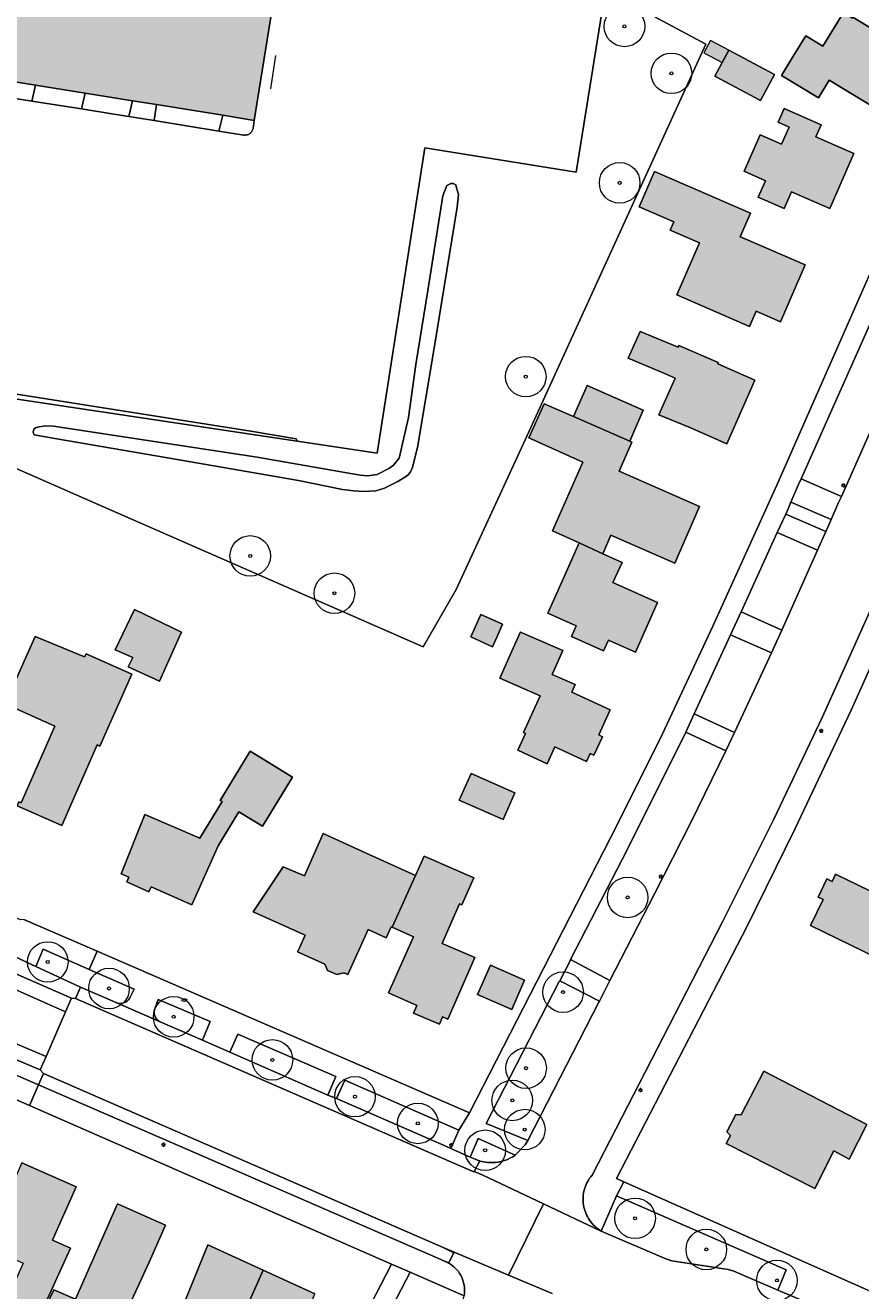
# Model space of a CAD drawing. Header units: metres. Extents: x 187482 to 189800, y 333582 to 335019.
# Tile 83 of 256: x 187989 to 188092, y 334151 to 334307. Entities that reach past the tile are written whole.
import ezdxf
from ezdxf.enums import TextEntityAlignment as Align

# ---------------------------------------------------------------- set-up
doc = ezdxf.new("R2010")
doc.units = ezdxf.units.M
doc.layers.get('0').update_dxf_attribs({"color": 252, "lineweight": 18})
for name, color, linetype, lineweight in [('B-WE-GR-BOOM-S', 252, 'Continuous', 18), ('B-WE-GR-HAAG-G', 252, 'GR-HAAG1-SO', 18), ('B-WE-IE-MEUBILAIR-S', 252, 'Continuous', 18), ('B-WE-IE-TERREINAFSCHEIDING_KUNSTMATIG_HEKWERK-G', 252, 'IE-TERREINAFSCHEIDING_KUNSTMATIG-SO', 18), ('B-WE-IE-TERREINAFSCHEIDING_KUNSTMATIG_MUUR-G', 252, 'IE-TERREINAFSCHEIDING_KUNSTMATIG-SO', 18), ('B-WE-OG-BEBOUWING-GV', 252, 'Continuous', 18), ('B-WE-OG-BEBOUWING_LUIFEL-GV', 252, 'Continuous', 18), ('B-WE-OG-TERREIN_BEGROEID-GV', 252, 'Continuous', 18), ('B-WE-OG-TERREIN_ERF-GV', 252, 'Continuous', 18), ('B-WE-OG-WATER_GREPPEL-GV', 252, 'Continuous', 18), ('B-WE-VH-GESLOTENVERHARDING_ASFALT-GV', 252, 'Continuous', 18), ('B-WE-VH-OPENVERHARDING_STRAATBAKSTEEN-GV', 252, 'Continuous', 18), ('B-WE-VH-OPENVERHARDING_TEGEL-GV', 252, 'Continuous', 18)]:
    doc.layers.add(name, color=color, linetype=linetype, lineweight=lineweight)
doc.layers.add('B-WE-OG-BEBOUWING-V', color=7, linetype='Continuous', lineweight=18, true_color=0xf0f0f0)
doc.styles.add('NLCS-ISO', font='NLCS-ISO.ttf')
doc.linetypes.add('GR-HAAG1-SO', pattern='A,6,[176,NLCS.SHX,S=0.125,R=0,X=0,Y=0],-2', length=8)
doc.linetypes.add('IE-TERREINAFSCHEIDING_KUNSTMATIG-SO', pattern='A,4,[82,NLCS.SHX,S=0.75,R=90,X=0,Y=0],4,-2', length=10)

# ---------------------------------------------------------------- blocks, each defined once
blk = doc.blocks.new('SIE-MEUBILAIR_PAAL_LICHTMAST-SO')
for points in [[(-0.62, 0), (-1, 0)], [(-0.71, 0.71), (-0.44, 0.44)], [(0, 1), (0, 0.62)], [(0.44, 0.44), (0.71, 0.71)], [(1, 0), (0.62, 0)], [(-0.71, -0.71), (-0.44, -0.44)], [(0, -0.62), (0, -1)], [(0.44, -0.44), (0.71, -0.71)]]:
    blk.add_lwpolyline(points)
blk.add_circle((0, 0), 0.5)
blk = doc.blocks.new('SIE-MEUBILAIR_PUT_BRANDKRAAN-SO')
blk.add_ellipse((0, 0), major_axis=(1.25, 0), ratio=0.54)
at = {"style": 'NLCS-ISO'}
blk.add_text('bk', height=0.75, dxfattribs=at).set_placement((0.03, 0), align=Align.MIDDLE_CENTER)
blk = doc.blocks.new('SGR-BOOM_GBKN-SO')
at = {"color": 0, "linetype": 'ByBlock', "lineweight": 18}
for radius in [2, 0.15]:
    blk.add_circle((0, 0), radius, dxfattribs=at)

msp = doc.modelspace()

# ---------------------------------------------------------------- hatches: boundary and pattern name
at = {"layer": 'B-WE-OG-BEBOUWING-V'}
h = msp.add_hatch(color=256, dxfattribs=at)
h.dxf.hatch_style = 1
h.paths.add_polyline_path([(188033.108, 334320.742), (188033.794, 334325.007), (188033.376, 334325.074), (188030.565, 334325.526), (188032.496, 334337.489), (188020.556, 334339.403), (188020.77, 334340.736), (188016.565, 334341.411), (188016.351, 334340.078), (188004.832, 334341.963), (188005.049, 334343.295), (188000.845, 334343.981), (188000.628, 334342.649), (187988.994, 334344.524), (187989.208, 334345.857), (187985.019, 334346.529), (187984.805, 334345.196), (187976.803, 334346.461), (187975.502, 334338.831), (187973.555, 334339.204), (187971.69, 334338.096), (187971.652, 334338.071), (187971.615, 334338.047), (187969.924, 334336.836), (187968.849, 334335.952), (187967.822, 334335.011), (187967.811, 334335), (187967.8, 334334.99), (187967.667, 334334.859), (187967.534, 334334.728), (187967.272, 334334.463), (187967.137, 334334.323), (187967.003, 334334.182), (187966.738, 334333.898), (187965.015, 334331.81), (187963.883, 334330.153), (187962.882, 334328.413), (187962.018, 334326.601), (187961.297, 334324.728), (187960.705, 334322.693), (187960.279, 334320.617), (187960.021, 334318.513), (187959.933, 334316.396), (187960.015, 334314.278), (187960.267, 334312.174), (187960.687, 334310.097), (187961.273, 334308.06), (187964.215, 334300.097), (187964.676, 334298.773), (187964.902, 334298.834), (187965.145, 334298.9), (187964.798, 334300.062), (187969.904, 334302.02), (187969.979, 334302.47), (187977.151, 334301.313), (187990.579, 334299.146), (187996.728, 334298.153), (188002.553, 334297.213), (188005.507, 334296.736), (188013.68, 334295.417), (188017.559, 334294.791), (188021.383, 334318.538), (188029.227, 334317.272), (188029.879, 334321.261)], flags=17)
h.paths.add_polyline_path([(188029.227, 334317.272), (188028.824, 334314.805), (188032.052, 334314.278), (188033.108, 334320.742), (188029.879, 334321.261)], flags=16)
h = msp.add_hatch(color=256, dxfattribs=at)
h.dxf.hatch_style = 1
h.paths.add_polyline_path([(188085.53, 334305.226), (188083.873, 334302.481), (188082.561, 334300.308), (188087.126, 334297.552), (188088.438, 334299.724), (188094.042, 334296.34), (188094.559, 334297.196), (188095.218, 334296.798), (188096.588, 334299.066), (188095.929, 334299.464), (188097.639, 334302.297), (188094.3, 334304.313), (188094.92, 334305.34), (188091.341, 334307.5), (188091.285, 334307.406), (188090.172, 334308.078), (188087.64, 334303.952)], flags=17)
h = msp.add_hatch(color=256, dxfattribs=at)
h.dxf.hatch_style = 1
h.paths.add_polyline_path([(188076.065, 334303.449), (188073.814, 334304.65), (188072.994, 334303.119), (188075.243, 334301.914)], flags=17)
h = msp.add_hatch(color=256, dxfattribs=at)
h.dxf.hatch_style = 1
h.paths.add_polyline_path([(188081.7, 334300.447), (188076.065, 334303.449), (188074.337, 334300.224), (188079.973, 334297.222)], flags=17)
h = msp.add_hatch(color=256, dxfattribs=at)
h.dxf.hatch_style = 1
h.paths.add_polyline_path([(188082.893, 334296.234), (188082.151, 334294.548), (188083.483, 334293.966), (188082.545, 334291.842), (188079.919, 334293.002), (188077.933, 334288.507), (188080.56, 334287.347), (188079.67, 334285.333), (188082.865, 334283.919), (188083.784, 334285.98), (188088.502, 334283.933), (188091.447, 334290.722), (188086.774, 334292.749), (188087.436, 334294.252)], flags=17)
h = msp.add_hatch(color=256, dxfattribs=at)
h.dxf.hatch_style = 1
h.paths.add_polyline_path([(188072.456, 334279.705), (188069.664, 334273.27), (188078.615, 334269.387), (188079.43, 334271.265), (188082.439, 334269.959), (188085.477, 334276.961), (188078.153, 334280.138), (188077.469, 334280.435), (188078.737, 334283.358), (188066.906, 334288.491), (188065.014, 334284.132), (188069.28, 334282.281), (188068.842, 334281.272)], flags=17)
h = msp.add_hatch(color=256, dxfattribs=at)
h.dxf.hatch_style = 1
h.paths.add_polyline_path([(188068.344, 334263.515), (188069.439, 334263.025), (188067.418, 334258.505), (188071.237, 334256.917), (188075.815, 334254.907), (188079.264, 334262.763), (188074.686, 334264.773), (188074.747, 334264.927), (188069.905, 334267.031), (188069.82, 334266.816), (188065.134, 334268.775), (188063.666, 334265.481)], flags=17)
h = msp.add_hatch(color=256, dxfattribs=at)
h.dxf.hatch_style = 1
h.paths.add_polyline_path([(188063.847, 334255.246), (188065.485, 334259.06), (188058.588, 334262.12), (188056.917, 334258.279)], flags=17)
h = msp.add_hatch(color=256, dxfattribs=at)
h.dxf.hatch_style = 1
h.paths.add_polyline_path([(188057.599, 334242.702), (188060.534, 334241.375), (188061.523, 334243.667), (188069.385, 334240.226), (188072.44, 334247.204), (188064.585, 334250.643), (188062.517, 334251.548), (188064.102, 334255.135), (188063.847, 334255.246), (188056.917, 334258.279), (188053.294, 334259.865), (188051.385, 334255.636), (188058.056, 334252.665), (188054.315, 334244.186)], flags=17)
h = msp.add_hatch(color=256, dxfattribs=at)
h.dxf.hatch_style = 1
h.paths.add_polyline_path([(188057.599, 334242.702), (188055.828, 334238.737), (188053.747, 334234.027), (188057.227, 334232.49), (188056.646, 334231.183), (188060.621, 334229.416), (188061.206, 334230.731), (188064.555, 334229.242), (188067.282, 334235.376), (188061.776, 334237.824), (188062.899, 334240.307), (188060.534, 334241.375)], flags=17)
h = msp.add_hatch(color=256, dxfattribs=at)
h.dxf.hatch_style = 1
h.paths.add_polyline_path([(188008.318, 334231.106), (188008.605, 334231.714), (188002.808, 334234.479), (188000.428, 334229.541), (188002.584, 334228.575), (188002.006, 334227.411), (188005.884, 334225.673), (188006.584, 334227.237)], flags=17)
h = msp.add_hatch(color=256, dxfattribs=at)
h.dxf.hatch_style = 1
h.paths.add_polyline_path([(188048.172, 334232.679), (188045.504, 334233.887), (188044.25, 334231.116), (188046.918, 334229.908), (188047.488, 334231.17)], flags=17)
h = msp.add_hatch(color=256, dxfattribs=at)
h.dxf.hatch_style = 1
h.paths.add_polyline_path([(188049.684, 334230.176), (188049.113, 334228.914), (188047.807, 334226.031), (188052.778, 334223.861), (188050.728, 334219.343), (188050.985, 334219.224), (188050.035, 334217.163), (188053.659, 334215.492), (188054.609, 334217.554), (188058.505, 334215.758), (188058.965, 334216.757), (188059.419, 334216.548), (188060.464, 334218.819), (188060.01, 334219.028), (188061.438, 334222.121), (188056.686, 334224.311), (188057.107, 334225.267), (188054.298, 334226.498), (188055.604, 334229.447), (188050.382, 334231.718), (188050.359, 334231.728)], flags=17)
h = msp.add_hatch(color=256, dxfattribs=at)
h.dxf.hatch_style = 1
h.paths.add_polyline_path([(187986.829, 334222.849), (187992.984, 334220.106), (187991.505, 334216.732), (187988.838, 334210.65), (187988.536, 334210.783), (187988.315, 334210.279), (187993.834, 334207.858), (187998.195, 334217.798), (187998.525, 334217.653), (188002.479, 334226.542), (187996.816, 334229.05), (187996.647, 334228.669), (187990.549, 334231.178)], flags=17)
h = msp.add_hatch(color=256, dxfattribs=at)
h.dxf.hatch_style = 1
h.paths.add_polyline_path([(188018.567, 334207.782), (188018.765, 334208.108), (188022.265, 334213.843), (188017.043, 334217.029), (188013.345, 334210.968), (188013.6, 334210.813), (188010.859, 334206.321), (188004.049, 334209.213), (188001.152, 334201.894), (188002.092, 334201.522), (188001.829, 334200.928), (188004.572, 334199.714), (188004.835, 334200.309), (188009.869, 334198.083), (188013.092, 334205.373), (188015.649, 334209.563)], flags=17)
h = msp.add_hatch(color=256, dxfattribs=at)
h.dxf.hatch_style = 1
h.paths.add_polyline_path([(188047.868, 334208.764), (188048.234, 334208.602), (188049.694, 334211.89), (188049.691, 334211.891), (188044.277, 334214.296), (188042.817, 334211.008)], flags=17)
h = msp.add_hatch(color=256, dxfattribs=at)
h.dxf.hatch_style = 1
h.paths.add_polyline_path([(188017.405, 334197.24), (188023.82, 334194.371), (188023.114, 334192.792), (188022.889, 334192.29), (188026.234, 334190.794), (188026.585, 334190.008), (188027.722, 334189.508), (188028.623, 334189.714), (188029.087, 334189.524), (188031.607, 334195.046), (188033.83, 334194.032), (188034.448, 334195.387), (188034.543, 334195.344), (188037.434, 334201.726), (188031.354, 334204.479), (188026.065, 334206.875), (188023.729, 334201.651), (188021.13, 334202.758)], flags=17)
h = msp.add_hatch(color=256, dxfattribs=at)
h.dxf.hatch_style = 1
h.paths.add_polyline_path([(188034.543, 334195.344), (188037.192, 334194.135), (188034.117, 334187.262), (188037.605, 334185.702), (188037.189, 334184.733), (188040.383, 334183.362), (188040.778, 334184.283), (188041.417, 334183.997), (188044.726, 334191.587), (188040.72, 334193.333), (188041.916, 334196.076), (188042.854, 334198.229), (188043.157, 334198.097), (188044.603, 334201.415), (188038.498, 334204.076), (188037.434, 334201.726)], flags=17)
h = msp.add_hatch(color=256, dxfattribs=at)
h.dxf.hatch_style = 1
h.paths.add_polyline_path([(188088.784, 334200.979), (188088.155, 334201.286), (188087.058, 334199.039), (188087.687, 334198.732), (188086.137, 334195.541), (188094.378, 334191.529), (188095.01, 334192.778), (188097.227, 334191.655), (188098.702, 334194.56), (188096.483, 334195.681), (188097.568, 334197.815), (188089.222, 334201.878)], flags=17)
h = msp.add_hatch(color=256, dxfattribs=at)
h.dxf.hatch_style = 1
h.paths.add_polyline_path([(188045.086, 334187.057), (188049.299, 334185.195), (188050.887, 334188.787), (188046.675, 334190.65)], flags=17)
h = msp.add_hatch(color=256, dxfattribs=at)
h.dxf.hatch_style = 1
h.paths.add_polyline_path([(188088.992, 334167.752), (188090.909, 334166.758), (188093.067, 334171.018), (188080.358, 334177.577), (188077.583, 334172.2), (188076.93, 334172.24), (188075.822, 334170.114), (188076.252, 334169.655), (188075.746, 334168.653), (188086.655, 334163.133)], flags=17)
h = msp.add_hatch(color=256, dxfattribs=at)
h.dxf.hatch_style = 1
h.paths.add_polyline_path([(187988.895, 334166.297), (187984.726, 334156.88), (187984.336, 334155.998), (187989.062, 334153.927), (187987.77, 334150.979), (187988.506, 334147.852), (187990.847, 334146.795), (187994.895, 334155.764), (187992.687, 334156.761), (187993.11, 334157.716), (187995.597, 334163.325)], flags=17)
h = msp.add_hatch(color=256, dxfattribs=at)
h.dxf.hatch_style = 1
h.paths.add_polyline_path([(188004.262, 334147.21), (188001.964, 334148.322), (188004.588, 334154.048), (188006.615, 334158.619), (188000.715, 334161.236), (187995.504, 334149.484), (187992.847, 334150.656), (187989.614, 334143.855), (187992.986, 334142.343), (187995.426, 334147.841), (188000, 334145.821), (188003.011, 334144.492)], flags=17)
h = msp.add_hatch(color=256, dxfattribs=at)
h.dxf.hatch_style = 1
h.paths.add_polyline_path([(188015.193, 334146.089), (188015.475, 334145.961), (188018.635, 334153.069), (188011.813, 334156.192), (188007.84, 334146.343), (188005.075, 334147.458), (188004.486, 334147.696), (188004.262, 334147.21), (188003.011, 334144.492), (187999.555, 334136.597), (188000.195, 334136.317), (188003.164, 334135.016), (188007.069, 334143.929), (188007.763, 334143.624), (188009.756, 334142.751), (188011.262, 334146.2), (188014.607, 334144.739)], flags=17)
h = msp.add_hatch(color=256, dxfattribs=at)
h.dxf.hatch_style = 1
h.paths.add_polyline_path([(188018.635, 334153.069), (188015.475, 334145.961), (188015.193, 334146.089), (188014.607, 334144.739), (188012.757, 334140.48), (188017.022, 334138.628), (188019.495, 334137.554), (188022.254, 334143.909), (188022.465, 334143.824), (188025.011, 334150.151)], flags=17)

# ---------------------------------------------------------------- linework, layer by layer
at = {"layer": 'B-WE-GR-HAAG-G', "ltscale": 0.2, "flags": 128}
msp.add_lwpolyline([(188067.879, 334219.153), (188062.291, 334207.965)], dxfattribs=at)
at = {"layer": 'B-WE-IE-TERREINAFSCHEIDING_KUNSTMATIG_HEKWERK-G', "ltscale": 0.2, "flags": 128}
msp.add_lwpolyline([(188045.579, 334345.532), (188075.681, 334331.635), (188064.901, 334308.615), (188073.214, 334304.2), (188050.983, 334255.481), (188042.446, 334236.947), (188038.39, 334229.885), (188000, 334246.708), (187971.587, 334259.159), (187964.237, 334259.464), (187950.856, 334260.019), (187949.254, 334260.15), (187943.672, 334260.288), (187942.899, 334260.307), (187940.698, 334260.361)], dxfattribs=at)
at = {"layer": 'B-WE-IE-TERREINAFSCHEIDING_KUNSTMATIG_MUUR-G', "ltscale": 0.2, "flags": 128}
msp.add_lwpolyline([(188019.585, 334298.686), (188020.224, 334302.801)], dxfattribs=at)
at = {"layer": 'B-WE-OG-BEBOUWING-GV', "flags": 128}
msp.add_lwpolyline([(187961.273, 334308.06), (187964.215, 334300.097), (187964.676, 334298.773), (187964.902, 334298.834), (187965.145, 334298.9), (187964.798, 334300.062), (187969.904, 334302.02), (187969.979, 334302.47), (187977.151, 334301.313), (187990.579, 334299.146), (187996.728, 334298.153), (188002.553, 334297.213), (188005.507, 334296.736), (188013.68, 334295.417), (188017.559, 334294.791), (188021.383, 334318.538)], dxfattribs=at)
for points in [[(188085.53, 334305.226), (188083.873, 334302.481), (188082.561, 334300.308), (188087.126, 334297.552), (188088.438, 334299.724), (188094.042, 334296.34), (188094.559, 334297.196), (188095.218, 334296.798), (188096.588, 334299.066), (188095.929, 334299.464), (188097.639, 334302.297), (188094.3, 334304.313), (188094.92, 334305.34), (188091.341, 334307.5), (188091.285, 334307.406), (188090.172, 334308.078), (188087.64, 334303.952)], [(188081.7, 334300.447), (188076.065, 334303.449), (188074.337, 334300.224), (188079.973, 334297.222)], [(188082.893, 334296.234), (188082.151, 334294.548), (188083.483, 334293.966), (188082.545, 334291.842), (188079.919, 334293.002), (188077.933, 334288.507), (188080.56, 334287.347), (188079.67, 334285.333), (188082.865, 334283.919), (188083.784, 334285.98), (188088.502, 334283.933), (188091.447, 334290.722), (188086.774, 334292.749), (188087.436, 334294.252)], [(188072.456, 334279.705), (188069.664, 334273.27), (188078.615, 334269.387), (188079.43, 334271.265), (188082.439, 334269.959), (188085.477, 334276.961), (188078.153, 334280.138), (188077.469, 334280.435), (188078.737, 334283.358), (188066.906, 334288.491), (188065.014, 334284.132), (188069.28, 334282.281), (188068.842, 334281.272)], [(188068.344, 334263.515), (188069.439, 334263.025), (188067.418, 334258.505), (188071.237, 334256.917), (188075.815, 334254.907), (188079.264, 334262.763), (188074.686, 334264.773), (188074.747, 334264.927), (188069.905, 334267.031), (188069.82, 334266.816), (188065.134, 334268.775), (188063.666, 334265.481)], [(188063.847, 334255.246), (188065.485, 334259.06), (188058.588, 334262.12), (188056.917, 334258.279)], [(188057.599, 334242.702), (188060.534, 334241.375), (188061.523, 334243.667), (188069.385, 334240.226), (188072.44, 334247.204), (188064.585, 334250.643), (188062.517, 334251.548), (188064.102, 334255.135), (188063.847, 334255.246), (188056.917, 334258.279), (188053.294, 334259.865), (188051.385, 334255.636), (188058.056, 334252.665), (188054.315, 334244.186)], [(188057.599, 334242.702), (188055.828, 334238.737), (188053.747, 334234.027), (188057.227, 334232.49), (188056.646, 334231.183), (188060.621, 334229.416), (188061.206, 334230.731), (188064.555, 334229.242), (188067.282, 334235.376), (188061.776, 334237.824), (188062.899, 334240.307), (188060.534, 334241.375)], [(188008.318, 334231.106), (188008.605, 334231.714), (188002.808, 334234.479), (188000.428, 334229.541), (188002.584, 334228.575), (188002.006, 334227.411), (188005.884, 334225.673), (188006.584, 334227.237)], [(188048.172, 334232.679), (188045.504, 334233.887), (188044.25, 334231.116), (188046.918, 334229.908), (188047.488, 334231.17)], [(188049.684, 334230.176), (188049.113, 334228.914), (188047.807, 334226.031), (188052.778, 334223.861), (188050.728, 334219.343), (188050.985, 334219.224), (188050.035, 334217.163), (188053.659, 334215.492), (188054.609, 334217.554), (188058.505, 334215.758), (188058.965, 334216.757), (188059.419, 334216.548), (188060.464, 334218.819), (188060.01, 334219.028), (188061.438, 334222.121), (188056.686, 334224.311), (188057.107, 334225.267), (188054.298, 334226.498), (188055.604, 334229.447), (188050.382, 334231.718), (188050.359, 334231.728)], [(187986.829, 334222.849), (187992.984, 334220.106), (187991.505, 334216.732), (187988.838, 334210.65), (187988.536, 334210.783), (187988.315, 334210.279), (187993.834, 334207.858), (187998.195, 334217.798), (187998.525, 334217.653), (188002.479, 334226.542), (187996.816, 334229.05), (187996.647, 334228.669), (187990.549, 334231.178)], [(188018.567, 334207.782), (188018.765, 334208.108), (188022.265, 334213.843), (188017.043, 334217.029), (188013.345, 334210.968), (188013.6, 334210.813), (188010.859, 334206.321), (188004.049, 334209.213), (188001.152, 334201.894), (188002.092, 334201.522), (188001.829, 334200.928), (188004.572, 334199.714), (188004.835, 334200.309), (188009.869, 334198.083), (188013.092, 334205.373), (188015.649, 334209.563)], [(188047.868, 334208.764), (188048.234, 334208.602), (188049.694, 334211.89), (188049.691, 334211.891), (188044.277, 334214.296), (188042.817, 334211.008)], [(188017.405, 334197.24), (188023.82, 334194.371), (188023.114, 334192.792), (188022.889, 334192.29), (188026.234, 334190.794), (188026.585, 334190.008), (188027.722, 334189.508), (188028.623, 334189.714), (188029.087, 334189.524), (188031.607, 334195.046), (188033.83, 334194.032), (188034.448, 334195.387), (188034.543, 334195.344), (188037.434, 334201.726), (188031.354, 334204.479), (188026.065, 334206.875), (188023.729, 334201.651), (188021.13, 334202.758)], [(188034.543, 334195.344), (188037.192, 334194.135), (188034.117, 334187.262), (188037.605, 334185.702), (188037.189, 334184.733), (188040.383, 334183.362), (188040.778, 334184.283), (188041.417, 334183.997), (188044.726, 334191.587), (188040.72, 334193.333), (188041.916, 334196.076), (188042.854, 334198.229), (188043.157, 334198.097), (188044.603, 334201.415), (188038.498, 334204.076), (188037.434, 334201.726)], [(188088.784, 334200.979), (188088.155, 334201.286), (188087.058, 334199.039), (188087.687, 334198.732), (188086.137, 334195.541), (188094.378, 334191.529), (188095.01, 334192.778), (188097.227, 334191.655), (188098.702, 334194.56), (188096.483, 334195.681), (188097.568, 334197.815), (188089.222, 334201.878)], [(188045.086, 334187.057), (188049.299, 334185.195), (188050.887, 334188.787), (188046.675, 334190.65)], [(188088.992, 334167.752), (188090.909, 334166.758), (188093.067, 334171.018), (188080.358, 334177.577), (188077.583, 334172.2), (188076.93, 334172.24), (188075.822, 334170.114), (188076.252, 334169.655), (188075.746, 334168.653), (188086.655, 334163.133)], [(187988.895, 334166.297), (187984.726, 334156.88), (187984.336, 334155.998), (187989.062, 334153.927), (187987.77, 334150.979), (187988.506, 334147.852), (187990.847, 334146.795), (187994.895, 334155.764), (187992.687, 334156.761), (187993.11, 334157.716), (187995.597, 334163.325)], [(188004.262, 334147.21), (188001.964, 334148.322), (188004.588, 334154.048), (188006.615, 334158.619), (188000.715, 334161.236), (187995.504, 334149.484), (187992.847, 334150.656), (187989.614, 334143.855), (187992.986, 334142.343), (187995.426, 334147.841), (188000, 334145.821), (188003.011, 334144.492)], [(188015.193, 334146.089), (188015.475, 334145.961), (188018.635, 334153.069), (188011.813, 334156.192), (188007.84, 334146.343), (188005.075, 334147.458), (188004.486, 334147.696), (188004.262, 334147.21), (188003.011, 334144.492), (187999.555, 334136.597), (188000.195, 334136.317), (188003.164, 334135.016), (188007.069, 334143.929), (188007.763, 334143.624), (188009.756, 334142.751), (188011.262, 334146.2), (188014.607, 334144.739)], [(188018.635, 334153.069), (188015.475, 334145.961), (188015.193, 334146.089), (188014.607, 334144.739), (188012.757, 334140.48), (188017.022, 334138.628), (188019.495, 334137.554), (188022.254, 334143.909), (188022.465, 334143.824), (188025.011, 334150.151)]]:
    msp.add_lwpolyline(points, close=True, dxfattribs=at)
at = {"layer": 'B-WE-OG-BEBOUWING_LUIFEL-GV', "flags": 128}
msp.add_lwpolyline([(188076.065, 334303.449), (188073.814, 334304.65), (188072.994, 334303.119), (188075.243, 334301.914)], close=True, dxfattribs=at)
at = {"layer": 'B-WE-OG-TERREIN_BEGROEID-GV', "flags": 128}
for points in [[(188064.323, 334332.416), (188057.231, 334288.401), (188038.576, 334291.42), (188032.702, 334253.748), (188022.84, 334255.232), (187973.507, 334262.658), (187964.413, 334263.706), (187957.931, 334264.447), (187957.808, 334265.859), (187956.902, 334266.005), (187957.04, 334266.98), (187943.822, 334263.86), (187943.672, 334260.288), (187949.254, 334260.15), (187950.856, 334260.019), (187964.237, 334259.464), (187971.587, 334259.159), (188000, 334246.708), (188038.39, 334229.885), (188042.446, 334236.947), (188050.983, 334255.481), (188073.214, 334304.2), (188064.901, 334308.615)], [(188002.253, 334186.706), (188002.738, 334187.712), (187997.189, 334190.136), (187991.52, 334192.612), (187990.618, 334190.506), (187996.12, 334187.932), (188000.612, 334186.004)], [(188011.158, 334181.406), (188012.136, 334183.709), (188005.706, 334186.415), (188005.342, 334185.385)], [(188005.966, 334183.67), (188011.158, 334181.406)], [(188049.7, 334167.226), (188045.147, 334169.308), (188044.153, 334167.003), (188044.785, 334166.744), (188044.853, 334166.714), (188044.922, 334166.685), (188044.991, 334166.658), (188045.061, 334166.631), (188045.131, 334166.605), (188045.202, 334166.58), (188045.273, 334166.557), (188045.344, 334166.534)]]:
    msp.add_lwpolyline(points, dxfattribs=at)
for points in [[(187992.816, 334257.092), (188017.915, 334253.273), (188030.627, 334251.054), (188031.569, 334250.991), (188032.697, 334251.13), (188034.242, 334251.916), (188034.737, 334252.271), (188035.423, 334253.169), (188036.58, 334258.155), (188037.481, 334264.689), (188038.94, 334273.833), (188040.803, 334285.479), (188041.298, 334286.761), (188041.777, 334287.023), (188042.071, 334286.992), (188042.395, 334286.837), (188042.487, 334286.482), (188042.718, 334285.647), (188042.563, 334284.072), (188039.676, 334266.448), (188037.674, 334254.447), (188037.255, 334252.856), (188037.054, 334252.007), (188036.806, 334251.451), (188036.528, 334251.08), (188036.203, 334250.849), (188035.183, 334250.216), (188033.607, 334249.461), (188032.541, 334249.122), (188030.965, 334249.03), (188029.822, 334249.124), (188028.432, 334249.295), (188023.011, 334250.411), (188009.496, 334252.754), (187993.216, 334255.547), (187990.421, 334256.013), (187990.313, 334256.353), (187990.39, 334256.723), (187990.591, 334256.909), (187990.823, 334256.97), (187991.781, 334257.139)], [(188099.86, 334270.721), (188094.864, 334272.889), (188084.967, 334250.619), (188089.925, 334248.416)], [(188017.113, 334256.481), (187957.808, 334265.859), (187957.931, 334264.447), (187964.413, 334263.706), (187973.507, 334262.658), (188022.84, 334255.232), (188022.724, 334255.548)], [(188083.071, 334246.261), (188088, 334244.103), (188088.286, 334244.742), (188088.668, 334245.597), (188083.713, 334247.71), (188083.366, 334246.896)], [(188082.033, 334243.986), (188077.565, 334234.196), (188082.589, 334231.964), (188086.98, 334241.821)], [(188081.313, 334229.139), (188076.276, 334231.378), (188071.786, 334221.64), (188076.742, 334219.352)], [(188056.552, 334191.342), (188061.398, 334188.757), (188066.881, 334199.432), (188071.351, 334208.225), (188075.671, 334217.092), (188070.738, 334219.369), (188063.562, 334204.96)], [(188051.261, 334169.023), (188060.039, 334186.112), (188060.103, 334186.237), (188055.203, 334188.723), (188055.157, 334188.634), (188046.149, 334171.135)], [(188026.625, 334174.651), (188027.6, 334176.918), (188015.519, 334182.156), (188014.536, 334179.942)], [(188027.683, 334174.218), (188041.25, 334168.291), (188041.767, 334168.065), (188042.762, 334170.301), (188028.735, 334176.493)], [(188062.209, 334162.225), (188060.317, 334157.887), (188068.275, 334154.445), (188069.023, 334154.203), (188075.974, 334153.147), (188076.662, 334152.942), (188082.115, 334150.614), (188083.132, 334153.109)], [(188043.431, 334149.882), (188036.787, 334152.822), (188026.954, 334133.93), (188033.688, 334130.558), (188036.732, 334136.473), (188040.123, 334143.063), (188043.099, 334148.846)]]:
    msp.add_lwpolyline(points, close=True, dxfattribs=at)
at = {"layer": 'B-WE-OG-TERREIN_BEGROEID-GV'}
for points in [[(188001.569, 334186.037, 0.0916342), (188001.974, 334186.308)], [(188001.974, 334186.308, 0.093039), (188002.253, 334186.706)], [(188000.612, 334186.004, 0.0937254), (188001.094, 334185.931)], [(188001.094, 334185.931, 0.0922653), (188001.569, 334186.037)], [(188005.222, 334184.896, 0.1005123), (188005.298, 334184.398)], [(188005.342, 334185.385, 0.0977909), (188005.222, 334184.896)], [(188005.298, 334184.398, 0.0986997), (188005.559, 334183.967)], [(188005.559, 334183.967, 0.0964556), (188005.966, 334183.67)], [(188045.344, 334166.534, 0.0482962), (188046.315, 334166.337)], [(188046.315, 334166.337, 0.049444), (188047.306, 334166.336)], [(188047.306, 334166.336, 0.0653477), (188048.561, 334166.626)], [(188048.561, 334166.626, 0.0649759), (188049.7, 334167.226)]]:
    msp.add_lwpolyline(points, format="xyb", dxfattribs=at)
at = {"layer": 'B-WE-OG-TERREIN_ERF-GV', "flags": 128}
for points in [[(188064.901, 334308.615), (188073.214, 334304.2), (188050.983, 334255.481), (188042.446, 334236.947), (188038.39, 334229.885), (188000, 334246.708), (187971.587, 334259.159)], [(187989.129, 334196.304), (187998.197, 334192.368), (188044.082, 334172.45), (188062.291, 334207.965), (188067.879, 334219.153), (188074.087, 334232.429), (188081.955, 334249.826), (188093.823, 334276.678)], [(188097.801, 334236.934), (188091.153, 334222.094), (188084.175, 334207.407), (188078.295, 334195.469), (188062.2, 334164.347), (188063.117, 334163.94), (188110.405, 334142.946)], [(188024.875, 334135.174), (188034.461, 334153.815), (187989.853, 334173.344), (187979.68, 334177.798), (187979.715, 334177.975), (187973.983, 334180.024), (187964.309, 334183.467), (187954.581, 334186.754), (187954.597, 334186.917), (187948.413, 334188.996), (187944.468, 334189.875)], [(187988.895, 334166.297), (187995.597, 334163.325), (187993.11, 334157.716), (187992.687, 334156.761), (187994.895, 334155.764), (187990.847, 334146.795)], [(187989.614, 334143.855), (187992.847, 334150.656), (187995.504, 334149.484), (188000.715, 334161.236), (188006.615, 334158.619), (188004.588, 334154.048), (188001.964, 334148.322)], [(188007.84, 334146.343), (188011.813, 334156.192), (188018.635, 334153.069), (188025.011, 334150.151)]]:
    msp.add_lwpolyline(points, dxfattribs=at)
for points in [[(188083.873, 334302.481), (188085.53, 334305.226), (188087.64, 334303.952), (188090.172, 334308.078), (188091.285, 334307.406), (188091.341, 334307.5), (188094.92, 334305.34), (188094.3, 334304.313), (188097.639, 334302.297), (188095.929, 334299.464), (188096.588, 334299.066), (188095.218, 334296.798), (188094.559, 334297.196), (188094.042, 334296.34), (188088.438, 334299.724), (188087.126, 334297.552), (188082.561, 334300.308)], [(188074.337, 334300.224), (188076.065, 334303.449), (188081.7, 334300.447), (188079.973, 334297.222)], [(188082.893, 334296.234), (188087.436, 334294.252), (188086.774, 334292.749), (188091.447, 334290.722), (188088.502, 334283.933), (188083.784, 334285.98), (188082.865, 334283.919), (188079.67, 334285.333), (188080.56, 334287.347), (188077.933, 334288.507), (188079.919, 334293.002), (188082.545, 334291.842), (188083.483, 334293.966), (188082.151, 334294.548)], [(188069.664, 334273.27), (188072.456, 334279.705), (188068.842, 334281.272), (188069.28, 334282.281), (188065.014, 334284.132), (188066.906, 334288.491), (188078.737, 334283.358), (188077.469, 334280.435), (188078.153, 334280.138), (188085.477, 334276.961), (188082.439, 334269.959), (188079.43, 334271.265), (188078.615, 334269.387)], [(188067.418, 334258.505), (188069.439, 334263.025), (188068.344, 334263.515), (188063.666, 334265.481), (188065.134, 334268.775), (188069.82, 334266.816), (188069.905, 334267.031), (188074.747, 334264.927), (188074.686, 334264.773), (188079.264, 334262.763), (188075.815, 334254.907), (188071.237, 334256.917)], [(188057.599, 334242.702), (188054.315, 334244.186), (188058.056, 334252.665), (188051.385, 334255.636), (188053.294, 334259.865), (188056.917, 334258.279), (188058.588, 334262.12), (188065.485, 334259.06), (188063.847, 334255.246), (188064.102, 334255.135), (188062.517, 334251.548), (188064.585, 334250.643), (188072.44, 334247.204), (188069.385, 334240.226), (188061.523, 334243.667), (188060.534, 334241.375), (188062.899, 334240.307), (188061.776, 334237.824), (188067.282, 334235.376), (188064.555, 334229.242), (188061.206, 334230.731), (188060.621, 334229.416), (188056.646, 334231.183), (188057.227, 334232.49), (188053.747, 334234.027), (188055.828, 334238.737)], [(188002.006, 334227.411), (188002.584, 334228.575), (188000.428, 334229.541), (188002.808, 334234.479), (188008.605, 334231.714), (188008.318, 334231.106), (188006.584, 334227.237), (188005.884, 334225.673)], [(188048.172, 334232.679), (188047.488, 334231.17), (188046.918, 334229.908), (188044.25, 334231.116), (188045.504, 334233.887)], [(188049.113, 334228.914), (188049.684, 334230.176), (188050.359, 334231.728), (188050.382, 334231.718), (188055.604, 334229.447), (188054.298, 334226.498), (188057.107, 334225.267), (188056.686, 334224.311), (188061.438, 334222.121), (188060.01, 334219.028), (188060.464, 334218.819), (188059.419, 334216.548), (188058.965, 334216.757), (188058.505, 334215.758), (188054.609, 334217.554), (188053.659, 334215.492), (188050.035, 334217.163), (188050.985, 334219.224), (188050.728, 334219.343), (188052.778, 334223.861), (188047.807, 334226.031)], [(187992.984, 334220.106), (187986.829, 334222.849), (187990.549, 334231.178), (187996.647, 334228.669), (187996.816, 334229.05), (188002.479, 334226.542), (187998.525, 334217.653), (187998.195, 334217.798), (187993.834, 334207.858), (187988.315, 334210.279), (187988.536, 334210.783), (187988.838, 334210.65), (187991.505, 334216.732)], [(188018.765, 334208.108), (188018.567, 334207.782), (188015.649, 334209.563), (188013.092, 334205.373), (188009.869, 334198.083), (188004.835, 334200.309), (188004.572, 334199.714), (188001.829, 334200.928), (188002.092, 334201.522), (188001.152, 334201.894), (188004.049, 334209.213), (188010.859, 334206.321), (188013.6, 334210.813), (188013.345, 334210.968), (188017.043, 334217.029), (188022.265, 334213.843)], [(188048.234, 334208.602), (188047.868, 334208.764), (188042.817, 334211.008), (188044.277, 334214.296), (188049.691, 334211.891), (188049.694, 334211.89)], [(188044.726, 334191.587), (188041.417, 334183.997), (188040.778, 334184.283), (188040.383, 334183.362), (188037.189, 334184.733), (188037.605, 334185.702), (188034.117, 334187.262), (188037.192, 334194.135), (188034.543, 334195.344), (188034.448, 334195.387), (188033.83, 334194.032), (188031.607, 334195.046), (188029.087, 334189.524), (188028.623, 334189.714), (188027.722, 334189.508), (188026.585, 334190.008), (188026.234, 334190.794), (188022.889, 334192.29), (188023.114, 334192.792), (188023.82, 334194.371), (188017.405, 334197.24), (188021.13, 334202.758), (188023.729, 334201.651), (188026.065, 334206.875), (188031.354, 334204.479), (188037.434, 334201.726), (188038.498, 334204.076), (188044.603, 334201.415), (188043.157, 334198.097), (188042.854, 334198.229), (188041.916, 334196.076), (188040.72, 334193.333)], [(188087.058, 334199.039), (188088.155, 334201.286), (188088.784, 334200.979), (188089.222, 334201.878), (188097.568, 334197.815), (188096.483, 334195.681), (188098.702, 334194.56), (188097.227, 334191.655), (188095.01, 334192.778), (188094.378, 334191.529), (188086.137, 334195.541), (188087.687, 334198.732)], [(188045.086, 334187.057), (188046.675, 334190.65), (188050.887, 334188.787), (188049.299, 334185.195)], [(188093.067, 334171.018), (188090.909, 334166.758), (188088.992, 334167.752), (188086.655, 334163.133), (188075.746, 334168.653), (188076.252, 334169.655), (188075.822, 334170.114), (188076.93, 334172.24), (188077.583, 334172.2), (188080.358, 334177.577)]]:
    msp.add_lwpolyline(points, close=True, dxfattribs=at)
at = {"layer": 'B-WE-OG-WATER_GREPPEL-GV', "flags": 128}
msp.add_lwpolyline([(187990.823, 334256.97), (187990.591, 334256.909), (187990.39, 334256.723), (187990.313, 334256.353), (187990.421, 334256.013), (187993.216, 334255.547), (188009.496, 334252.754), (188023.011, 334250.411), (188028.432, 334249.295), (188029.822, 334249.124), (188030.965, 334249.03), (188032.541, 334249.122), (188033.607, 334249.461), (188035.183, 334250.216), (188036.203, 334250.849), (188036.528, 334251.08), (188036.806, 334251.451), (188037.054, 334252.007), (188037.255, 334252.856), (188037.674, 334254.447), (188039.676, 334266.448), (188042.563, 334284.072), (188042.718, 334285.647), (188042.487, 334286.482), (188042.395, 334286.837), (188042.071, 334286.992), (188041.777, 334287.023), (188041.298, 334286.761), (188040.803, 334285.479), (188038.94, 334273.833), (188037.481, 334264.689), (188036.58, 334258.155), (188035.423, 334253.169), (188034.737, 334252.271), (188034.242, 334251.916), (188032.697, 334251.13), (188031.569, 334250.991), (188030.627, 334251.054), (188017.915, 334253.273), (187992.816, 334257.092), (187991.781, 334257.139)], close=True, dxfattribs=at)
at = {"layer": 'B-WE-VH-GESLOTENVERHARDING_ASFALT-GV', "flags": 128}
for points in [[(187957.808, 334265.859), (188017.113, 334256.481), (188022.724, 334255.548), (188022.84, 334255.232), (188032.702, 334253.748), (188038.576, 334291.42), (188057.231, 334288.401), (188064.323, 334332.416)], [(188021.383, 334318.538), (188017.559, 334294.791), (188017.4, 334293.803)], [(188059.192, 334164.774), (188075.256, 334196.016), (188081.566, 334208.573), (188087.609, 334221.26), (188105.72, 334261.629), (188112.235, 334276.346), (188118.968, 334290.965), (188124.764, 334302.937), (188116.663, 334306.98), (188112.14, 334297.681), (188110.845, 334294.959), (188107.125, 334286.972), (188105.962, 334284.425), (188100.88, 334273.003), (188099.86, 334270.721), (188089.925, 334248.416)], [(188013.197, 334293.468), (188005.219, 334294.756), (188003.108, 334295.097), (188002.111, 334295.256), (188000, 334295.594), (187996.241, 334296.196), (187990.132, 334297.173), (187976.66, 334299.328)], [(188016.253, 334292.974), (188013.197, 334293.468)], [(188089.925, 334248.416), (188089.59, 334247.665), (188088.668, 334245.597), (188088.286, 334244.742), (188088, 334244.103), (188086.98, 334241.821), (188082.589, 334231.964), (188081.313, 334229.139), (188076.742, 334219.352), (188075.671, 334217.092), (188071.351, 334208.225), (188066.881, 334199.432), (188061.398, 334188.757), (188061.319, 334188.603), (188060.103, 334186.237), (188060.039, 334186.112), (188051.261, 334169.023), (188050.936, 334168.505), (188049.7, 334167.226)], [(187996.12, 334187.932), (187990.618, 334190.506), (187987.228, 334192.101), (187968.34, 334200.42), (187967.695, 334200.707), (187963.516, 334202.567), (187963.041, 334202.779), (187962.361, 334200.864)], [(187962.511, 334200.801), (187966.956, 334198.855), (187966.966, 334198.851), (187970.639, 334197.246), (187995.005, 334186.586), (187995.525, 334186.563), (187996.12, 334187.932)], [(188045.344, 334166.534), (188044.656, 334165.225), (188045.645, 334164.816), (188053.193, 334161.251), (188060.317, 334157.887)], [(188153.193, 334119.909), (188151.519, 334120.222), (188150.208, 334120.637), (188149.194, 334121.101), (188119.009, 334134.911), (188118.943, 334134.941), (188108.448, 334139.417), (188108.285, 334139.486), (188106.614, 334140.199), (188092.392, 334146.238), (188082.115, 334150.614), (188076.662, 334152.942), (188075.974, 334153.147), (188069.023, 334154.203), (188068.275, 334154.445), (188060.317, 334157.887), (188053.193, 334161.251), (188048.891, 334152.449), (188054.264, 334150.174)], [(188054.264, 334150.174), (188048.891, 334152.449), (188042.187, 334155.288), (188040.851, 334155.853), (188042.138, 334155.213), (188041.519, 334153.929)]]:
    msp.add_lwpolyline(points, dxfattribs=at)
at = {"layer": 'B-WE-VH-GESLOTENVERHARDING_ASFALT-GV'}
for points in [[(188017.4, 334293.803, -0.0989166), (188017.264, 334293.437)], [(188016.643, 334292.988, -0.0974946), (188016.253, 334292.974)], [(188016.998, 334293.151, -0.099585), (188016.643, 334292.988)], [(188017.264, 334293.437, -0.0978289), (188016.998, 334293.151)], [(188046.315, 334166.337, -0.0482962), (188045.344, 334166.534)], [(188047.306, 334166.336, -0.049444), (188046.315, 334166.337)], [(188048.561, 334166.626, -0.0653477), (188047.306, 334166.336)], [(188049.7, 334167.226, -0.0649759), (188048.561, 334166.626)], [(188058.26, 334163.037, -0.1091571), (188059.192, 334164.774)], [(188058.149, 334161.068, -0.1091605), (188058.26, 334163.037)], [(188058.88, 334159.237, -0.1095417), (188058.149, 334161.068)], [(188060.317, 334157.887, -0.1094533), (188058.88, 334159.237)], [(188041.519, 334153.929, -0.0677098), (188042.363, 334153.282)], [(188042.363, 334153.282, -0.0691861), (188043, 334152.43)], [(188043, 334152.43, -0.0849447), (188043.433, 334151.193)], [(188043.433, 334151.193, -0.0839064), (188043.431, 334149.882)]]:
    msp.add_lwpolyline(points, format="xyb", dxfattribs=at)
at = {"layer": 'B-WE-VH-GESLOTENVERHARDING_ASFALT-GV', "flags": 128}
for points in [[(187969.895, 334187.777), (187970.215, 334187.699), (187976.976, 334185.399), (187983.742, 334182.839), (187991.885, 334179.406), (187994.288, 334184.901), (187986.528, 334188.348), (187976.991, 334192.387), (187967.873, 334196.074), (187966.123, 334196.801), (187966.121, 334196.802), (187963.749, 334197.766), (187961.211, 334190.408), (187965.043, 334189.349), (187965.698, 334189.139)], [(187991.155, 334177.738), (187983.163, 334181.132), (187976.545, 334183.695), (187971.603, 334185.486), (187969.392, 334186.303), (187964.614, 334188.004), (187959.94, 334189.596), (187958.503, 334190.066), (187957.919, 334188.159), (187960.119, 334187.438), (187971.554, 334183.381), (187987.566, 334177.384), (187990.947, 334175.916), (187991.587, 334177.289)], [(187994.288, 334184.901), (187991.885, 334179.406), (187991.155, 334177.738), (187991.587, 334177.289), (188040.851, 334155.853), (188042.187, 334155.288), (188048.891, 334152.449), (188053.193, 334161.251), (188045.645, 334164.816), (188044.656, 334165.225), (188044.631, 334165.177), (188040.618, 334166.894), (187995.525, 334186.563), (187995.005, 334186.586)]]:
    msp.add_lwpolyline(points, close=True, dxfattribs=at)
at = {"layer": 'B-WE-VH-OPENVERHARDING_STRAATBAKSTEEN-GV', "flags": 128}
for points in [[(187967.873, 334196.074), (187976.991, 334192.387), (187986.528, 334188.348), (187994.288, 334184.901), (187995.005, 334186.586), (187970.639, 334197.246)], [(187971.603, 334185.486), (187976.545, 334183.695), (187983.163, 334181.132), (187991.155, 334177.738), (187991.885, 334179.406), (187983.742, 334182.839), (187976.976, 334185.399), (187970.215, 334187.699)]]:
    msp.add_lwpolyline(points, dxfattribs=at)
at = {"layer": 'B-WE-VH-OPENVERHARDING_TEGEL-GV', "flags": 128}
for points in [[(188127.248, 334301.697), (188124.764, 334302.937), (188118.968, 334290.965), (188112.235, 334276.346), (188105.72, 334261.629), (188087.609, 334221.26), (188081.566, 334208.573), (188075.256, 334196.016), (188059.192, 334164.774)], [(188060.317, 334157.887), (188062.209, 334162.225), (188063.117, 334163.94), (188062.2, 334164.347), (188078.295, 334195.469), (188084.175, 334207.407), (188091.153, 334222.094), (188097.801, 334236.934), (188111.597, 334267.733), (188118.651, 334283.802), (188123.514, 334294.11), (188127.248, 334301.697)], [(188017.4, 334293.803), (188017.559, 334294.791), (188013.68, 334295.417), (188013.197, 334293.468)], [(188013.197, 334293.468), (188016.253, 334292.974)], [(188093.823, 334276.678), (188081.955, 334249.826), (188074.087, 334232.429), (188067.879, 334219.153), (188062.291, 334207.965), (188044.082, 334172.45), (188042.762, 334170.301), (188041.767, 334168.065), (188044.153, 334167.003), (188045.147, 334169.308), (188049.7, 334167.226), (188050.936, 334168.505), (188051.261, 334169.023), (188046.149, 334171.135), (188055.157, 334188.634), (188055.203, 334188.723), (188056.439, 334191.124), (188056.552, 334191.342), (188063.562, 334204.96), (188070.738, 334219.369), (188071.786, 334221.64), (188076.276, 334231.378), (188077.565, 334234.196), (188082.033, 334243.986), (188083.071, 334246.261), (188083.366, 334246.896), (188083.713, 334247.71), (188084.621, 334249.84), (188084.967, 334250.619), (188094.864, 334272.889)], [(188044.082, 334172.45), (187998.197, 334192.368), (187997.189, 334190.136), (188002.738, 334187.712), (188002.253, 334186.706)], [(188005.342, 334185.385), (188005.706, 334186.415), (188012.136, 334183.709), (188011.158, 334181.406), (188014.536, 334179.942), (188015.519, 334182.156), (188027.6, 334176.918), (188026.625, 334174.651), (188027.683, 334174.218), (188028.735, 334176.493), (188042.762, 334170.301), (188044.082, 334172.45)], [(188000.612, 334186.004), (188005.966, 334183.67)], [(187990.947, 334175.916), (187989.853, 334173.344), (188034.461, 334153.815), (188036.787, 334152.822), (188043.431, 334149.882)], [(188041.519, 334153.929), (188041.464, 334153.96), (188041.409, 334153.989), (188041.353, 334154.018), (188041.297, 334154.046), (188041.241, 334154.073), (188041.184, 334154.099), (188041.127, 334154.124), (188041.069, 334154.148), (188040.201, 334154.525), (187990.947, 334175.916)], [(188026.954, 334133.93), (188036.787, 334152.822), (188034.461, 334153.815), (188024.875, 334135.174)]]:
    msp.add_lwpolyline(points, dxfattribs=at)
for points in [[(187977.151, 334301.313), (187976.66, 334299.328), (187990.132, 334297.173), (187990.579, 334299.146)], [(187990.132, 334297.173), (187996.241, 334296.196), (187996.728, 334298.153), (187990.579, 334299.146)], [(187996.241, 334296.196), (188000, 334295.594), (188002.111, 334295.256), (188002.553, 334297.213), (187996.728, 334298.153)], [(188005.507, 334296.736), (188002.553, 334297.213), (188002.111, 334295.256), (188003.108, 334295.097), (188005.219, 334294.756)], [(188005.507, 334296.736), (188005.219, 334294.756), (188013.197, 334293.468), (188013.68, 334295.417)], [(188083.713, 334247.71), (188088.668, 334245.597), (188089.59, 334247.665), (188089.925, 334248.416), (188084.967, 334250.619), (188084.621, 334249.84)], [(188082.033, 334243.986), (188086.98, 334241.821), (188088, 334244.103), (188083.071, 334246.261)], [(188082.589, 334231.964), (188077.565, 334234.196), (188076.276, 334231.378), (188081.313, 334229.139)], [(188071.786, 334221.64), (188070.738, 334219.369), (188075.671, 334217.092), (188076.742, 334219.352)], [(187990.618, 334190.506), (187991.52, 334192.612), (187997.189, 334190.136), (187998.197, 334192.368), (187989.129, 334196.304), (187988.753, 334196.247), (187965.115, 334206.563), (187964.367, 334204.54), (187968.606, 334202.692), (187968.571, 334202.616), (187972.959, 334200.812), (187988.043, 334194.087), (187987.228, 334192.101)], [(188055.203, 334188.723), (188060.103, 334186.237), (188061.319, 334188.603), (188061.398, 334188.757), (188056.552, 334191.342), (188056.439, 334191.124)], [(187989.853, 334173.344), (187990.947, 334175.916), (187987.566, 334177.384), (187971.554, 334183.381), (187960.119, 334187.438), (187957.919, 334188.159), (187955.462, 334188.965), (187954.597, 334186.917), (187954.581, 334186.754), (187964.309, 334183.467), (187973.983, 334180.024), (187979.715, 334177.975), (187979.68, 334177.798)], [(188014.536, 334179.942), (188011.158, 334181.406), (188005.966, 334183.67), (188000.612, 334186.004), (187996.12, 334187.932), (187995.525, 334186.563), (188040.618, 334166.894), (188044.631, 334165.177), (188044.656, 334165.225), (188045.344, 334166.534), (188045.273, 334166.557), (188045.202, 334166.58), (188045.131, 334166.605), (188045.061, 334166.631), (188044.991, 334166.658), (188044.922, 334166.685), (188044.853, 334166.714), (188044.785, 334166.744), (188044.153, 334167.003), (188041.767, 334168.065), (188041.25, 334168.291), (188027.683, 334174.218), (188026.625, 334174.651)], [(187990.947, 334175.916), (188040.201, 334154.525), (188041.069, 334154.148), (188041.127, 334154.124), (188041.184, 334154.099), (188041.241, 334154.073), (188041.297, 334154.046), (188041.353, 334154.018), (188041.409, 334153.989), (188041.464, 334153.96), (188041.519, 334153.929), (188042.138, 334155.213), (188040.851, 334155.853), (187991.587, 334177.289)], [(188062.209, 334162.225), (188083.132, 334153.109), (188082.115, 334150.614), (188092.392, 334146.238), (188093.423, 334148.601), (188108.952, 334141.842), (188109.269, 334141.704), (188108.448, 334139.417), (188118.943, 334134.941), (188119.009, 334134.911), (188120.903, 334138.56), (188110.405, 334142.946), (188063.117, 334163.94)]]:
    msp.add_lwpolyline(points, close=True, dxfattribs=at)
at = {"layer": 'B-WE-VH-OPENVERHARDING_TEGEL-GV'}
for points in [[(188017.264, 334293.437, 0.0989166), (188017.4, 334293.803)], [(188016.253, 334292.974, 0.0974946), (188016.643, 334292.988)], [(188016.643, 334292.988, 0.099585), (188016.998, 334293.151)], [(188016.998, 334293.151, 0.0978289), (188017.264, 334293.437)], [(188001.974, 334186.308, -0.0916342), (188001.569, 334186.037)], [(188002.253, 334186.706, -0.093039), (188001.974, 334186.308)], [(188001.094, 334185.931, -0.0937254), (188000.612, 334186.004)], [(188001.569, 334186.037, -0.0922653), (188001.094, 334185.931)], [(188005.298, 334184.398, -0.1005123), (188005.222, 334184.896)], [(188005.222, 334184.896, -0.0977909), (188005.342, 334185.385)], [(188005.559, 334183.967, -0.0986997), (188005.298, 334184.398)], [(188005.966, 334183.67, -0.0964556), (188005.559, 334183.967)], [(188059.192, 334164.774, 0.1091571), (188058.26, 334163.037)], [(188058.26, 334163.037, 0.1091605), (188058.149, 334161.068)], [(188058.149, 334161.068, 0.1095417), (188058.88, 334159.237)], [(188058.88, 334159.237, 0.1094533), (188060.317, 334157.887)], [(188042.363, 334153.282, 0.0677098), (188041.519, 334153.929)], [(188043, 334152.43, 0.0691861), (188042.363, 334153.282)], [(188043.433, 334151.193, 0.0849447), (188043, 334152.43)], [(188043.431, 334149.882, 0.0839064), (188043.433, 334151.193)]]:
    msp.add_lwpolyline(points, format="xyb", dxfattribs=at)

# ---------------------------------------------------------------- block references
at = {"layer": 'B-WE-GR-BOOM-S', "xscale": 1.25, "yscale": 1.25, "zscale": 1.25}
for p in [(188063.191, 334306.371), (188068.977, 334300.585), (188062.598, 334287.086), (188051.027, 334263.202), (188017.056, 334241.099), (188027.44, 334236.5), (188063.581, 334199.004), (187992.1, 334191.05), (187999.65, 334187.78), (188055.62, 334187.33), (188007.62, 334184.29), (188019.79, 334178.98), (188051.06, 334177.96), (188029.97, 334174.44), (188049.36, 334173.98), (188037.72, 334171.15), (188050.9, 334170.39), (188046.02, 334167.84), (188064.5, 334159.45), (188073.28, 334155.61), (188081.98, 334151.79)]:
    msp.add_blockref('SGR-BOOM_GBKN-SO', p, dxfattribs=at)
at = {"layer": 'B-WE-IE-MEUBILAIR-S', "xscale": 0.25, "yscale": 0.25, "zscale": 0.25}
for name, p in [('SIE-MEUBILAIR_PAAL_LICHTMAST-SO', (188090.174, 334249.788)), ('SIE-MEUBILAIR_PAAL_LICHTMAST-SO', (188087.447, 334219.532)), ('SIE-MEUBILAIR_PAAL_LICHTMAST-SO', (188067.657, 334201.575)), ('SIE-MEUBILAIR_PUT_BRANDKRAAN-SO', (188008.947, 334186.354)), ('SIE-MEUBILAIR_PAAL_LICHTMAST-SO', (188065.169, 334175.265)), ('SIE-MEUBILAIR_PAAL_LICHTMAST-SO', (188006.362, 334168.532)), ('SIE-MEUBILAIR_PAAL_LICHTMAST-SO', (188041.833, 334168.464))]:
    msp.add_blockref(name, p, dxfattribs=at)

doc.saveas('drawing.dxf')
